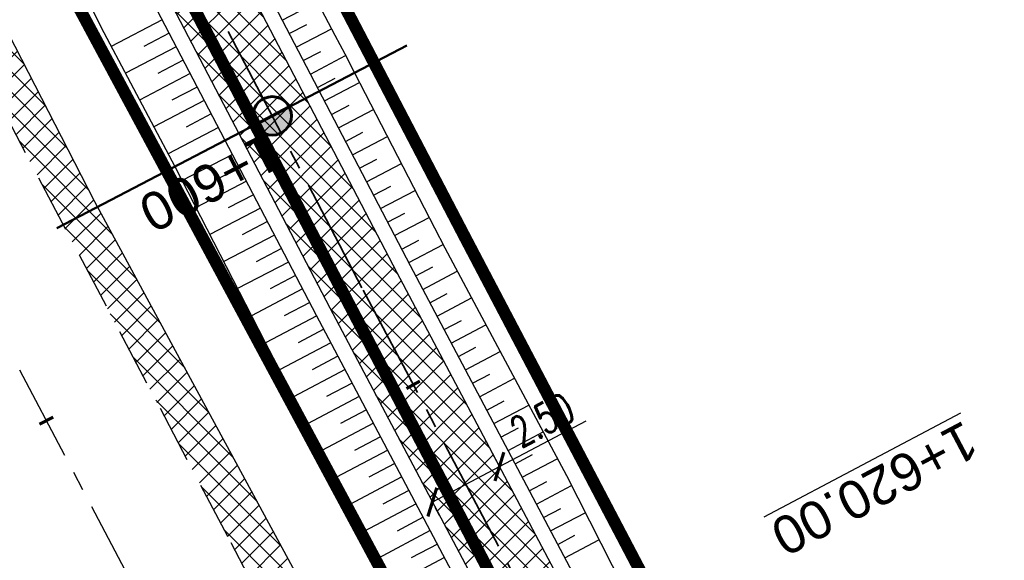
# Model space of a CAD drawing. Header units: metres. Extents: x 7529682 to 7533711, y 5721195 to 5727842.
# Tile 147 of 232: x 7530456 to 7530489, y 5726369 to 5726387. Entities that reach past the tile are written whole.
import ezdxf

# ---------------------------------------------------------------- set-up
doc = ezdxf.new("R2010")
doc.units = ezdxf.units.M
doc.header["$PDMODE"] = 1
doc.header["$PDSIZE"] = 0.3
for name, pattern in [('817-dzialki-09-05-04$0$HIDDEN', [0.375, 0.25, -0.125]), ('ACAD_ISO05W100', [33, 24, -3, 0, -3, 0, -3]), ('CENTER', [50.800000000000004, 31.75, -6.35, 6.35, -6.35]), ('CENTER2', [28.575000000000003, 19.05, -3.175, 3.175, -3.175]), ('HIDDEN', [9.524999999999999, 6.35, -3.175])]:
    doc.linetypes.add(name, pattern=pattern)
for name, color, linetype in [('C-DROGI-SYTUACJA', 7, 'Continuous'), ('C-DROGI-SYTUACJA-ETYKIETY', 7, 'Continuous'), ('D-hatch-pobocza', 131, 'Continuous'), ('D-pobocza', 60, 'Continuous'), ('D-rowy', 160, 'Continuous'), ('D-skarpa', 2, 'Continuous'), ('D-skarpa-kreskowanie', 2, 'Continuous'), ('D-wymiary', 1, 'Continuous')]:
    doc.layers.add(name, color=color, linetype=linetype)
for name, color, linetype, lineweight, true_color in [('D-hatch-ciag-pieszo-rowerowy', 7, 'Continuous', 13, 0xff9f80), ('D-LR-etap-III', 7, '817-dzialki-09-05-04$0$HIDDEN', 50, 0x00008f), ('D-przekroje-pop', 7, 'Continuous', 50, 0x000099)]:
    doc.layers.add(name, color=color, linetype=linetype, lineweight=lineweight, true_color=true_color)
for name, color, linetype, lineweight in [('D-krawędzie', 3, 'Continuous', 30), ('D-obrzeża', 2, 'Continuous', 30), ('D-oś', 10, 'CENTER', 30), ('D-pas-drogowy', 7, 'ACAD_ISO05W100', 50)]:
    doc.layers.add(name, color=color, linetype=linetype, lineweight=lineweight)
doc.layers.add('poprzeczki', color=7, linetype='Continuous', true_color=0x0000c7)
doc.styles.add('DIMTEXT', font='simplex.shx', dxfattribs={"width": 0.7})
doc.styles.get("Standard").update_dxf_attribs({"font": 'arial.ttf'})
doc.dimstyles.new('500', dxfattribs={"dimtxt": 1, "dimasz": 0.6999999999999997, "dimexe": 0.2, "dimexo": 0.5, "dimgap": 0.2, "dimtad": 1, "dimrnd": 0.005, "dimzin": 0, "dimdsep": 46, "dimtxsty": 'DIMTEXT', "dimblk": 'ARCHTICK', "dimcen": 0, "dimclrd": 256, "dimclre": 256, "dimclrt": 2, "dimadec": 5, "dimazin": 0, "dimtfac": 1, "dimtofl": 0, "dimtmove": 0, "dimatfit": 3, "dimfxl": 1, "dimtolj": 1, "dimtzin": 0, "dimlwd": -1, "dimlwe": -1, "dimarcsym": 0})
pattern_1 = [(45, (0, 0), (-0.3367596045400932, 0.3367596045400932), []), (135, (0, 0), (-0.3367596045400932, -0.3367596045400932), [])]

# ---------------------------------------------------------------- blocks, each defined once
blk = doc.blocks.new('_ArchTick')
at = {"color": 0, "linetype": 'ByBlock', "const_width": 0.15}
blk.add_lwpolyline([(-0.5, -0.5), (0.5, 0.5)], dxfattribs=at)
blk = doc.blocks.new('*D63')
at = {"layer": 'D-wymiary', "transparency": 16777216}
for p, q in [((7530472.27082124, 5726372.349981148), (7530475.12921792, 5726373.861276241)), ((7530472.037115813, 5726372.792001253), (7530472.17733907, 5726372.52678919)), ((7530470.060720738, 5726371.181454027), (7530472.27082124, 5726372.349981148)), ((7530470.294426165, 5726370.739433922), (7530470.154202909, 5726371.004645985))]:
    blk.add_line(p, q, dxfattribs=at)
at = {"layer": 'Defpoints', "color": 0, "transparency": 16777216}
for p in [(7530472.27082124, 5726372.349981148), (7530472.27082124, 5726372.349981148), (7530470.060720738, 5726371.181454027)]:
    blk.add_point(p, dxfattribs=at)
at = {"layer": 'D-wymiary', "transparency": 16777216, "xscale": 0.6999999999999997, "yscale": 0.6999999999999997, "zscale": 0.6999999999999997}
for p, rotation in [((7530472.27082124, 5726372.349981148), 27.86636027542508), ((7530470.060720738, 5726371.181454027), 207.8663602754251)]:
    blk.add_blockref('_ArchTick', p, dxfattribs=dict(at, rotation=rotation))
at = {"layer": 'D-wymiary', "color": 2, "transparency": 16777216, "insert": (7530473.682246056, 5726373.88805064), "char_height": 1, "attachment_point": 5, "rotation": 27.866360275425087, "style": 'DIMTEXT'}
blk.add_mtext('\\A1;2.50', dxfattribs=at)
blk = doc.blocks.new('AeccTickLine')
at = {"color": 0, "linetype": 'ByBlock', "lineweight": -2}
blk.add_line((0, 1), (-3.673819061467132e-16, -1), dxfattribs=at)
blk = doc.blocks.new('kilometraz')
at = {"linetype": 'ByBlock', "lineweight": -2}
blk.add_hatch(color=0, dxfattribs=at).paths.add_polyline_path([(0, -0.28125, 0.4142135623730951), (0.28125, 0, 0.4142135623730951), (0, 0.28125)])
at = {"color": 0, "linetype": 'ByBlock', "lineweight": -2}
blk.add_line((0, 0.28125), (0, -0.28125), dxfattribs=at)
blk.add_circle((0, 0), 0.28125, dxfattribs=at)

msp = doc.modelspace()

# ---------------------------------------------------------------- hatches: boundary and pattern name
at = {"layer": 'D-hatch-ciag-pieszo-rowerowy'}
h = msp.add_hatch(dxfattribs=at)
h.set_pattern_fill('ANSI37', color=256, scale=0.15, style=0)
h.set_pattern_definition(pattern_1)
h.paths.add_polyline_path([(7530404.056743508, 5726502.584455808), (7530380.911493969, 5726546.861494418), (7530371.745634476, 5726564.106445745), (7530368.841113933, 5726564.244410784), (7530378.699914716, 5726545.695736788), (7530401.841956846, 5726501.424833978), (7530423.333197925, 5726460.444407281), (7530443.712049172, 5726421.564754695), (7530466.680633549, 5726377.574401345), (7530482.336740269, 5726347.963133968), (7530485.291037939, 5726347.724119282), (7530468.89375299, 5726378.737218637), (7530445.927238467, 5726422.723607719), (7530425.5474649, 5726461.605019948)])
at = {"layer": 'D-hatch-pobocza'}
h = msp.add_hatch(dxfattribs=at)
h.set_pattern_fill('ANSI37', color=256, scale=0.15, style=0)
h.set_pattern_definition(pattern_1)
h.paths.add_polyline_path([(7530484.05, 5726334.34), (7530471.92, 5726357.11), (7530458.95, 5726381.07), (7530447.57, 5726403.23), (7530435.55, 5726425.46), (7530424.34, 5726446.96), (7530408.219999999, 5726477.68), (7530396.719999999, 5726499.26), (7530381.74, 5726527.87), (7530371.44, 5726547.5), (7530359.58, 5726569.81), (7530349.42, 5726588.72), (7530332.29, 5726621.37), (7530323.719999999, 5726638.05), (7530306.54, 5726670.82), (7530298.559999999, 5726686.33), (7530287.259999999, 5726707.54), (7530284.291048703, 5726713.261271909), (7530282.669641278, 5726712.403913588), (7530284.501430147, 5726708.939695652), (7530291.375516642, 5726695.939652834), (7530296.045865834, 5726687.107244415), (7530304.46414878, 5726671.186868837), (7530316.603827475, 5726648.181421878), (7530333.058434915, 5726617.014067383), (7530350.00379698, 5726585.00616126), (7530367.257623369, 5726552.315762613), (7530385.762825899, 5726517.234589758), (7530404.054360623, 5726482.546167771), (7530421.086512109, 5726450.182125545), (7530442.441939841, 5726409.661369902), (7530463.421308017, 5726369.849931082), (7530489.269347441, 5726320.82820421), (7530506.411845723, 5726288.291398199), (7530524.314558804, 5726254.7836642), (7530540.549094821, 5726224.891183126), (7530548.272673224, 5726210.668598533), (7530551.69684983, 5726207.034942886), (7530543.21, 5726222.9), (7530538.34, 5726232.11), (7530533.7, 5726240.35), (7530511.95, 5726280.97), (7530499.24, 5726305.31)])

# ---------------------------------------------------------------- linework, layer by layer
at = {"layer": 'C-DROGI-SYTUACJA', "color": 10, "linetype": 'CENTER2', "lineweight": 35, "ltscale": 0.2}
msp.add_lwpolyline([(7530444.81964382, 5726422.144181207), (7530467.787193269, 5726378.155809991), (7530487.261147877, 5726341.323634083), (7530506.418078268, 5726305.121928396), (7530526.988521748, 5726265.744087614), (7530541.921939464, 5726236.639885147), (7530552.762675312, 5726216.630051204, 0.02043787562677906), (7530554.435858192, 5726213.822058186), (7530562.078000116, 5726202.112839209, -0.02416639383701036), (7530564.031298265, 5726198.778479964), (7530567.391574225, 5726192.349071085, -0.02149457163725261), (7530568.851446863, 5726189.236921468), (7530572.058530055, 5726181.558099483, 0.02253525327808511), (7530573.595798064, 5726178.298612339), (7530581.269449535, 5726163.763813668, 0.09655801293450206), (7530584.871000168, 5726159.294358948), (7530589.549337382, 5726155.353842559, -0.1081082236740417), (7530591.633482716, 5726152.642882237), (7530599.060079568, 5726136.869261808, -0.1935663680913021), (7530599.403975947, 5726130.908749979), (7530599.097438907, 5726129.998316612, 0.2231735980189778), (7530599.582685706, 5726125.774388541), (7530602.576188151, 5726120.930317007, -0.0171909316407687)], format="xyb", dxfattribs=at)
at = {"layer": 'D-krawędzie', "linetype": 'HIDDEN', "ltscale": 0.3}
msp.add_lwpolyline([(7530304.46414878, 5726671.186868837), (7530316.603827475, 5726648.181421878), (7530333.058434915, 5726617.014067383), (7530350.00379698, 5726585.00616126), (7530367.257623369, 5726552.315762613), (7530385.762825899, 5726517.234589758), (7530404.054360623, 5726482.546167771), (7530421.086512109, 5726450.182125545), (7530442.441939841, 5726409.661369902), (7530463.421308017, 5726369.849931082), (7530489.269347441, 5726320.82820421), (7530506.411845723, 5726288.291398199), (7530524.314558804, 5726254.7836642), (7530540.549094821, 5726224.891183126), (7530548.24, 5726210.73)], dxfattribs=at)
at = {"layer": 'D-LR-etap-III', "ltscale": 10, "flags": 128}
msp.add_lwpolyline([(7531750.474471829, 5723895.103125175, 0.4, 0.4, 0), (7531750.505, 5723895.13, 0.4, 0.4, 0), (7531682.71, 5724022.92, 0.4, 0.4, 0), (7531619.177023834, 5724147.203692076, 0.4, 0.4, 0), (7531592.308960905, 5724198.48863389, 0.4, 0.4, 0), (7531553.263875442, 5724272.918564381, 0.4, 0.4, 0), (7531504.019999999, 5724366.79, 0.4, 0.4, 0), (7531482.09, 5724407.62, 0.4, 0.4, 0), (7531412.350402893, 5724541.182759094, 0.4, 0.4, 0), (7531388.463669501, 5724586.929768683, 0.4, 0.4, 0), (7531345.12, 5724669.94, 0.4, 0.4, 0), (7531127.66, 5725081.67, 0.4, 0.4, 0), (7531059.253139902, 5725211.040795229, 0.4, 0.4, 0), (7531008.007244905, 5725307.953830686, 0.4, 0.4, 0), (7530964.181635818, 5725390.835555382, 0.4, 0.4, 0), (7530914.557354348, 5725484.683561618, 0.4, 0.4, 0), (7530865.243241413, 5725577.493975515, 0.4, 0.4, 0), (7530840.085257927, 5725624.058651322, 0.4, 0.4, 0), (7530802.559525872, 5725694.924584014, 0.4, 0.4, 0), (7530755.54, 5725787.51, 0.4, 0.4, 0), (7530708.717810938, 5725876.303221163, 0.4, 0.4, 0), (7530695.12, 5725902.09, 0.4, 0.4, 0), (7530642.91397006, 5726001.07839487, 0.4, 0.4, 0), (7530634.934723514, 5726016.146615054, 0.4, 0.4, 0), (7530610.820000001, 5726061.929999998, 0.4, 0.4, 0), (7530610.820000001, 5726061.929999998, 0.4, 0.4, 0), (7530607.21, 5726063.51, 0.4, 0.4, 0), (7530597.42, 5726080.68, 0.4, 0.4, 0), (7530591.16, 5726088.44, 0.4, 0.4, 0), (7530581.28, 5726107.21, 0.4, 0.4, 0), (7530571.29, 5726130.56, 0.4, 0.4, 0), (7530549.554994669, 5726171.527317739, 0.4, 0.4, 0), (7530531.014309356, 5726206.473807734, 0.4, 0.4, 0), (7530516.461208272, 5726236.016618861, 0.4, 0.4, 0), (7530500.798929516, 5726266.141265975, 0.4, 0.4, 0), (7530491.349999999, 5726283.94, 0.4, 0.4, 0), (7530482.4, 5726303.41, 0.4, 0.4, 0), (7530482.4, 5726303.41, 0.4, 0.4, 0), (7530450.41, 5726357.28, 0.4, 0.4, 0), (7530397.759396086, 5726458.499907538, 0.4, 0.4, 0), (7530334.707815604, 5726583.664702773, 0.4, 0.4, 0), (7530303.939274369, 5726645.167943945, 0.4, 0.4, 0), (7530300.509779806, 5726651.777515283, 0.4, 0.4, 0), (7530289.213532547, 5726671.966724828, 0.4, 0.4, 0), (7530281.54, 5726685.57, 0.4, 0.4, 0), (7530261.37085633, 5726724.163374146, 0.4, 0.4, 0), (7530254.03, 5726738.21, 0.4, 0.4, 0), (7530197.219999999, 5726845.06, 0.4, 0.4, 0), (7530194.71, 5726849.15, 0.4, 0.4, 0), (7530195.92, 5726850.75, 0.4, 0.4, 0), (7530170.546669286, 5726892.961489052, 0.4, 0.4, 0), (7530143.174718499, 5726945.065838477, 0.4, 0.4, 0), (7530105.059999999, 5727018.32, 0.4, 0.4, 0), (7530100.059999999, 5727027.16, 0.4, 0.4, 0), (7530062.318670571, 5727099.625398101, 0.4, 0.4, 0), (7530015.378537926, 5727189.420463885, 0.4, 0.4, 0), (7529983.207960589, 5727250.206596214, 0.4, 0.4, 0), (7529953.284293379, 5727306.74720398, 0.4, 0.4, 0), (7529900.67053443, 5727406.15903814, 0.4, 0.4, 0), (7529890.630239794, 5727425.131178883, 0.4, 0.4, 0), (7529875.155383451, 5727454.426350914, 0.4, 0.4, 0), (7529857.560096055, 5727487.787346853, 0.4, 0.4, 0), (7529835.194401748, 5727530.19312405, 0.4, 0.4, 0), (7529811.740544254, 5727574.662079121, 0.4, 0.4, 0), (7529792.101859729, 5727611.922638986, 0.4, 0.4, 0), (7529768.066117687, 5727657.469613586, 0.4, 0.4, 0), (7529755.210566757, 5727682.131373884, 0.4, 0.4, 0), (7529753.309999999, 5727681.13, 0.4, 0.4, 0), (7529739.21, 5727707.77, 0.4, 0.4, 0), (7529735.394745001, 5727711.251990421, 0.4, 0.4, 0), (7529725.42, 5727730.2, 0.4, 0.4, 0), (7529723.55, 5727729.88, 0.4, 0.4, 0), (7529695.566668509, 5727782.932080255, 0.4, 0.4, 0), (7529717.67971874, 5727794.024357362, 0.4, 0.4, 0), (7529736.274870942, 5727758.647400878, 0.4, 0.4, 0), (7529736.274870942, 5727758.647400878, 0.4, 0.4, 0), (7529744.511003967, 5727750.406106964, 0.4, 0.4, 0), (7529744.511003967, 5727750.406106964, 0.4, 0.4, 0), (7529750.282568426, 5727738.549848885, 0.4, 0.4, 0), (7529777.108510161, 5727687.569424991, 0.4, 0.4, 0), (7529796.51537536, 5727651.329932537, 0.4, 0.4, 0), (7529814.937945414, 5727616.793170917, 0.4, 0.4, 0), (7529839.006722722, 5727572.303976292, 0.4, 0.4, 0), (7529860.617626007, 5727532.509108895, 0.4, 0.4, 0), (7529882.348967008, 5727491.504261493, 0.4, 0.4, 0), (7529904.865139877, 5727449.096370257, 0.4, 0.4, 0), (7529920.747384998, 5727418.884773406, 0.4, 0.4, 0), (7529946.676504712, 5727368.547487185, 0.4, 0.4, 0), (7529972.024701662, 5727320.573310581, 0.4, 0.4, 0), (7529987.740014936, 5727290.153392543, 0.4, 0.4, 0), (7529996.497385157, 5727273.661630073, 0.4, 0.4, 0), (7530017.541471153, 5727234.202689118, 0.4, 0.4, 0), (7530033.053657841, 5727204.864166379, 0.4, 0.4, 0), (7530051.622983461, 5727170.222745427, 0.4, 0.4, 0), (7530069.276612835, 5727137.015751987, 0.4, 0.4, 0), (7530089.385386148, 5727097.533639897, 0.4, 0.4, 0), (7530109.712512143, 5727060.746615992, 0.4, 0.4, 0), (7530136.769722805, 5727011.640131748, 0.4, 0.4, 0), (7530162.446686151, 5726962.743777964, 0.4, 0.4, 0), (7530187.674104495, 5726916.992101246, 0.4, 0.4, 0), (7530207.820739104, 5726879.335323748, 0.4, 0.4, 0), (7530230.625609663, 5726834.518686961, 0.4, 0.4, 0), (7530262.288093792, 5726776.61832811, 0.4, 0.4, 0), (7530277.509672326, 5726760.213143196, 0.4, 0.4, 0), (7530286.036865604, 5726744.106684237, 0.4, 0.4, 0), (7530288.097472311, 5726735.884066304, 0.4, 0.4, 0), (7530290.393870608, 5726725.046963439, 0.4, 0.4, 0), (7530296.17664807, 5726713.582980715, 0.4, 0.4, 0), (7530302.726195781, 5726701.18226779, 0.4, 0.4, 0), (7530325.685047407, 5726657.466383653, 0.4, 0.4, 0), (7530343.243978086, 5726623.648592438, 0.4, 0.4, 0), (7530360.229820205, 5726591.746871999, 0.4, 0.4, 0), (7530383.20855044, 5726548.059469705, 0.4, 0.4, 0), (7530406.017875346, 5726503.605514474, 0.4, 0.4, 0), (7530427.464919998, 5726462.620289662, 0.4, 0.4, 0), (7530447.9278544, 5726424.388014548, 0.4, 0.4, 0), (7530471.126878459, 5726379.920667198, 0.4, 0.4, 0), (7530490.501003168, 5726343.033350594, 0.4, 0.4, 0), (7530509.499458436, 5726306.733076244, 0.4, 0.4, 0), (7530529.890269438, 5726267.244072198, 0.4, 0.4, 0), (7530543.852446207, 5726238.990319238, 0.4, 0.4, 0), (7530554.808897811, 5726218.943990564, 0.4, 0.4, 0), (7530559.027108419, 5726212.223286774, 0.4, 0.4, 0), (7530563.060988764, 5726206.409670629, 0.4, 0.4, 0), (7530566.93354971, 5726200.463543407, 0.4, 0.4, 0), (7530569.771022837, 5726194.901501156, 0.4, 0.4, 0), (7530571.47319415, 5726191.282350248, 0.4, 0.4, 0), (7530572.839142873, 5726188.024533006, 0.4, 0.4, 0), (7530575.295071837, 5726182.034664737, 0.4, 0.4, 0), (7530579.736851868, 5726173.306070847, 0.4, 0.4, 0), (7530583.3, 5726167.41, 0.4, 0.4, 0), (7530593.4, 5726163.33, 0.4, 0.4, 0), (7530598.618375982, 5726155.264489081, 0.4, 0.4, 0), (7530608.258304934, 5726140.497132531, 0.4, 0.4, 0), (7530603.269999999, 5726136.83, 0.4, 0.4, 0), (7530606.53, 5726131.84, 0.4, 0.4, 0), (7530604.239057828, 5726124.21679044, 0.4, 0.4, 0), (7530605.847136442, 5726121.630127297, 0.4, 0.4, 0), (7530608.971611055, 5726116.164124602, 0.4, 0.4, 0), (7530618.114293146, 5726097.791111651, 0.4, 0.4, 0), (7530651.213125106, 5726034.959524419, 0.4, 0.4, 0), (7530670.243741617, 5725998.61095082, 0.4, 0.4, 0), (7530698.075474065, 5725945.952624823, 0.4, 0.4, 0), (7530716.505955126, 5725911.3051464, 0.4, 0.4, 0), (7530735.223454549, 5725875.667401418, 0.4, 0.4, 0), (7530752.504235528, 5725842.154920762, 0.4, 0.4, 0), (7530778.310652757, 5725793.501254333, 0.4, 0.4, 0), (7530797.499961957, 5725756.381811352, 0.4, 0.4, 0), (7530812.518974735, 5725728.28874362, 0.4, 0.4, 0), (7530820.039295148, 5725713.160404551, 0.4, 0.4, 0), (7530822.422446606, 5725710.193574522, 0.4, 0.4, 0), (7530833.154893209, 5725688.800634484, 0.4, 0.4, 0), (7530849.629354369, 5725656.158601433, 0.4, 0.4, 0), (7530867.98290276, 5725621.963939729, 0.4, 0.4, 0), (7530872.629809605, 5725612.88760475, 0.4, 0.4, 0), (7530880.354488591, 5725597.594500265, 0.4, 0.4, 0), (7530883.839446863, 5725593.389159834, 0.4, 0.4, 0), (7530891.782113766, 5725587.763349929, 0.4, 0.4, 0), (7530895.038670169, 5725584.280746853, 0.4, 0.4, 0), (7530897.033644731, 5725580.941110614, 0.4, 0.4, 0), (7530900.951646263, 5725579.945856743, 0.4, 0.4, 0), (7530904.80970798, 5725571.977328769, 0.4, 0.4, 0), (7530903.682362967, 5725568.566434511, 0.4, 0.4, 0), (7530908.900614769, 5725558.844845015, 0.4, 0.4, 0), (7530910.252030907, 5725545.671606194, 0.4, 0.4, 0), (7530912.872986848, 5725538.645543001, 0.4, 0.4, 0), (7530945.278171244, 5725478.464284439, 0.4, 0.4, 0), (7530959.692318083, 5725450.24628822, 0.4, 0.4, 0), (7531002.82670893, 5725368.192370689, 0.4, 0.4, 0), (7531044.703532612, 5725290.314293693, 0.4, 0.4, 0), (7531064.098839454, 5725253.212562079, 0.4, 0.4, 0), (7531083.010253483, 5725216.677517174, 0.4, 0.4, 0), (7531113.013137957, 5725158.465613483, 0.4, 0.4, 0), (7531137.364304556, 5725113.07076138, 0.4, 0.4, 0), (7531150.830830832, 5725086.711759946, 0.4, 0.4, 0), (7531159.745663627, 5725076.640848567, 0.4, 0.4, 0), (7531166.309999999, 5725074.58, 0.4, 0.4, 0), (7531172.29, 5725062.58, 0.4, 0.4, 0), (7531170.589828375, 5725055.605912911, 0.4, 0.4, 0), (7531173.732823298, 5725044.080706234, 0.4, 0.4, 0), (7531215.342008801, 5724964.859648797, 0.4, 0.4, 0), (7531238.054496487, 5724921.684649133, 0.4, 0.4, 0), (7531262.389821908, 5724875.282876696, 0.4, 0.4, 0), (7531295.587160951, 5724811.265731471, 0.4, 0.4, 0), (7531348.487908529, 5724712.362812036, 0.4, 0.4, 0), (7531363.740817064, 5724682.68394264, 0.4, 0.4, 0), (7531366.986905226, 5724675.865317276, 0.4, 0.4, 0), (7531382.541261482, 5724646.110625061, 0.4, 0.4, 0), (7531401.299165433, 5724610.874551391, 0.4, 0.4, 0), (7531428.964837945, 5724558.862274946, 0.4, 0.4, 0), (7531449.111202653, 5724520.397801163, 0.4, 0.4, 0), (7531477.292992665, 5724465.831467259, 0.4, 0.4, 0), (7531500.996290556, 5724421.112506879, 0.4, 0.4, 0), (7531512.121834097, 5724400.549045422, 0.4, 0.4, 0), (7531513.78163794, 5724396.757451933, 0.4, 0.4, 0), (7531526.32, 5724379.39, 0.4, 0.4, 0), (7531566.783642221, 5724302.73628205, 0.4, 0.4, 0), (7531578.579156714, 5724282.774819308, 0.4, 0.4, 0), (7531584.232619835, 5724273.111246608, 0.4, 0.4, 0), (7531590.109283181, 5724263.508189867, 0.4, 0.4, 0), (7531593.027899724, 5724258.771479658, 0.4, 0.4, 0), (7531595.711841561, 5724254.226824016, 0.4, 0.4, 0), (7531601.659976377, 5724243.898197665, 0.4, 0.4, 0), (7531606.097733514, 5724235.986407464, 0.4, 0.4, 0), (7531609.382207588, 5724230.799061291, 0.4, 0.4, 0), (7531611.580260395, 5724227.671180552, 0.4, 0.4, 0), (7531612.707802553, 5724225.86410867, 0.4, 0.4, 0), (7531618.665224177, 5724214.480919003, 0.4, 0.4, 0), (7531619.885522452, 5724212.333950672, 0.4, 0.4, 0), (7531620.931818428, 5724210.787064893, 0.4, 0.4, 0), (7531623.518605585, 5724207.111542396, 0.4, 0.4, 0), (7531626.143926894, 5724203.61306897, 0.4, 0.4, 0), (7531632.022984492, 5724196.485954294, 0.4, 0.4, 0), (7531653.949089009, 5724152.617641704, 0.4, 0.4, 0), (7531656.750690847, 5724143.103797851, 0.4, 0.4, 0), (7531659.61440691, 5724133.254504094, 0.4, 0.4, 0), (7531661.627147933, 5724128.646047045, 0.4, 0.4, 0.01093811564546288), (7531674.314987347, 5724101.43546424, 0.4, 0.4, 0), (7531685.137626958, 5724081.408252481, 0.4, 0.4, 0), (7531692.159945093, 5724066.277333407, 0.4, 0.4, 0), (7531699.662164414, 5724051.388120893, 0.4, 0.4, 0), (7531704.480624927, 5724040.808561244, 0.4, 0.4, 0), (7531704.480624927, 5724040.808561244, 0.4, 0.4, 0), (7531704.401251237, 5724037.368913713, 0.4, 0.4, 0), (7531720.383609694, 5724003.441317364, 0.4, 0.4, 0), (7531728.79890528, 5723986.206298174, 0.4, 0.4, 0), (7531733.237926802, 5723977.192631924, 0.4, 0.4, 0), (7531736.750027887, 5723969.505210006, 0.4, 0.4, 0), (7531737.336143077, 5723968.518916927, 0.4, 0.4, 0), (7531738.285051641, 5723967.699360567, 0.4, 0.4, 0), (7531742.180915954, 5723962.346428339, 0.4, 0.4, 0), (7531744.286141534, 5723958.615526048, 0.4, 0.4, 0), (7531755.393260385, 5723944.192617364, 0.4, 0.4, 0), (7531758.69, 5723936.76, 0.4, 0.4, 0), (7531780.08, 5723929.25, 0.4, 0.4, 0), (7531792.611989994, 5723906.337708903, 0.4, 0.4, 0), (7531792.611989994, 5723906.337708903, 0.4, 0.4, 0), (7531756.962094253, 5723883.055323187, 0.4, 0.4, 0), (7531750.46, 5723895.130000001, 0.4, 0.4, 0), (7531750.46, 5723895.130000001, 0, 0, 0)], format="xyseb", dxfattribs=at)
at = {"layer": 'D-obrzeża'}
for points in [[(7530445.927238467, 5726422.723607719), (7530468.89375299, 5726378.737218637), (7530488.365786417, 5726341.908676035), (7530507.524476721, 5726305.703644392), (7530528.098577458, 5726266.318802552), (7530543.027684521, 5726237.223001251), (7530553.837393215, 5726217.270437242, 0.02043787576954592), (7530555.510576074, 5726214.462444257), (7530563.157820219, 5726202.745407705, -0.0241663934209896), (7530565.111118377, 5726199.411048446), (7530568.325081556, 5726193.261588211, -0.0214945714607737), (7530570.149922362, 5726189.371401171), (7530573.016462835, 5726182.507951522, 0.02253525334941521), (7530574.938047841, 5726178.433592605), (7530582.466790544, 5726164.173268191, 0.1441227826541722), (7530586.406513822, 5726160.126788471), (7530591.401727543, 5726157.316315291, -0.1432658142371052), (7530593.36372415, 5726155.307912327), (7530594.228048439, 5726153.684013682)], [(7530443.712049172, 5726421.564754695), (7530466.680633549, 5726377.574401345), (7530486.156097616, 5726340.739370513), (7530505.311679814, 5726304.540212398), (7530525.878466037, 5726265.169372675), (7530540.816194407, 5726236.056769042), (7530551.687957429, 5726215.989665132, 0.02043787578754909), (7530553.361140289, 5726213.181672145), (7530560.998180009, 5726201.480270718, -0.02416639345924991), (7530562.95147817, 5726198.145911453), (7530566.059636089, 5726192.198894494, -0.02149457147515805), (7530567.884476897, 5726188.308707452), (7530570.753025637, 5726181.440449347, 0.02253525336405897), (7530572.674610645, 5726177.366090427), (7530580.714128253, 5726162.138298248, 0.1015835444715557), (7530584.545960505, 5726157.478765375), (7530584.686263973, 5726157.365285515, -0.1007353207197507), (7530588.494501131, 5726152.75026333), (7530588.874100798, 5726152.037068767)]]:
    msp.add_lwpolyline(points, format="xyb", dxfattribs=at)
at = {"layer": 'D-oś', "ltscale": 0.1}
msp.add_lwpolyline([(7530594.845000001, 5726110.895), (7530540.21, 5726214.45), (7530503.320056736, 5726286.650988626), (7530486.173361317, 5726319.195761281), (7530460.324927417, 5726368.21823651), (7530439.345630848, 5726408.029539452), (7530417.989237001, 5726448.552129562), (7530400.958415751, 5726480.913646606), (7530382.667120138, 5726515.601615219), (7530364.162298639, 5726550.68206594), (7530346.909504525, 5726583.37050876), (7530329.964237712, 5726615.378234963), (7530313.508365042, 5726646.547986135), (7530301.370075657, 5726669.550802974)], dxfattribs=at)
at = {"layer": 'D-pas-drogowy', "ltscale": 0.2, "flags": 128}
msp.add_lwpolyline([(7531633.018560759, 5724182.834272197, 0.4, 0.4, 0), (7531617.558899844, 5724211.608162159, 0.4, 0.4, 0), (7531566.783642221, 5724302.73628205, 0.4, 0.4, 0), (7531538.419082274, 5724356.469679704, 0.4, 0.4, 0), (7531526.32, 5724379.39, 0.4, 0.4, 0), (7531516.102085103, 5724393.607319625, 0.4, 0.4, 0.001485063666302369), (7531513.78037409, 5724396.837773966, 0.4, 0.4, 0), (7531501.87, 5724413.41, 0.4, 0.4, 0), (7531474.926107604, 5724464.507896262, 0.4, 0.4, 0), (7531446.200436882, 5724518.992313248, 0.4, 0.4, 0), (7531424.962185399, 5724559.262257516, 0.4, 0.4, 0), (7531398.444460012, 5724609.565801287, 0.4, 0.4, 0), (7531379.647455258, 5724645.216004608, 0.4, 0.4, 0), (7531365.23, 5724672.56, 0.4, 0.4, 0), (7531341.305752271, 5724717.915356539, 0.4, 0.4, 0), (7531312.899996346, 5724771.788898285, 0.4, 0.4, 0), (7531292.590923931, 5724810.306502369, 0.4, 0.4, 0), (7531259.391619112, 5724873.271351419, 0.4, 0.4, 0), (7531233.740401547, 5724921.922582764, 0.4, 0.4, 0), (7531203.072738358, 5724980.092044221, 0.4, 0.4, 0), (7531173.471398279, 5725036.225177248, 0.4, 0.4, 0), (7531168.269999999, 5725046.09, 0.4, 0.4, 0), (7531172.29, 5725062.58, 0.4, 0.4, 0), (7531166.309999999, 5725074.58, 0.4, 0.4, 0), (7531150.32, 5725079.6, 0.4, 0.4, 0), (7531141.5, 5725096.43, 0.4, 0.4, 0), (7531109.311735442, 5725157.814415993, 0.4, 0.4, 0), (7531086.641300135, 5725201.047918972, 0.4, 0.4, 0), (7531059.198258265, 5725253.383662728, 0.4, 0.4, 0), (7531028.206828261, 5725312.48946212, 0.4, 0.4, 0), (7530999.104694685, 5725367.990143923, 0.4, 0.4, 0), (7530956.247527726, 5725449.724815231, 0.4, 0.4, 0), (7530924.397774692, 5725510.463768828, 0.4, 0.4, 0), (7530897.509999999, 5725561.74, 0.4, 0.4, 0), (7530894.46, 5725566.14, 0.4, 0.4, 0), (7530892.16, 5725570.49, 0.4, 0.4, 0), (7530869.362688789, 5725613.307018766, 0.4, 0.4, 0), (7530861.693971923, 5725627.704613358, 0.4, 0.4, 0), (7530852.74, 5725644.52, 0.4, 0.4, 0), (7530831.509999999, 5725684.2, 0.4, 0.4, 0), (7530811.13, 5725722.52, 0.4, 0.4, 0), (7530792.3476413, 5725757.940652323, 0.4, 0.4, 0), (7530768.03, 5725803.8, 0.4, 0.4, 0), (7530748.768542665, 5725840.178507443, 0.4, 0.4, 0), (7530727.7, 5725879.97, 0.4, 0.4, 0), (7530712.0981582, 5725909.54523909, 0.4, 0.4, 0), (7530693.644105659, 5725944.645156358, 0.4, 0.4, 0), (7530665.702224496, 5725997.538976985, 0.4, 0.4, 0), (7530641.759999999, 5726042.88, 0.4, 0.4, 0), (7530616.5, 5726091.48, 0.4, 0.4, 0), (7530604.628439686, 5726114.319880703, 0.4, 0.4, -0.007762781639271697), (7530602.5, 5726118.43, 0.4, 0.4, 0), (7530603.992037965, 5726123.394821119, 0.4, 0.4, 0), (7530606.53, 5726131.84, 0.4, 0.4, 0), (7530603.269999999, 5726136.83, 0.4, 0.4, 0), (7530593.775620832, 5726151.368713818, 0.4, 0.4, 0), (7530590.202637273, 5726156.84001263, 0.4, 0.4, 0), (7530583.3, 5726167.41, 0.4, 0.4, 0), (7530580.578343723, 5726170.427567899, 0.4, 0.4, 0), (7530575.849999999, 5726175.67, 0.4, 0.4, 0), (7530569.009999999, 5726186.66, 0.4, 0.4, 0), (7530562.555322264, 5726199.189409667, 0.4, 0.4, 0), (7530555.67, 5726211.39, 0.4, 0.4, 0), (7530548.29, 5726224.23, 0.4, 0.4, 0), (7530540.58, 5726237.71, 0.4, 0.4, 0), (7530532.679999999, 5726252.65, 0.4, 0.4, 0), (7530524.059999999, 5726269.35, 0.4, 0.4, 0), (7530502.82, 5726309.91, 0.4, 0.4, 0), (7530488.83, 5726336.63, 0.4, 0.4, 0), (7530466.03, 5726380.16, 0.4, 0.4, 0), (7530438.469999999, 5726432.77, 0.4, 0.4, 0), (7530424.53, 5726459.09, 0.4, 0.4, 0), (7530401.63, 5726502.97, 0.4, 0.4, 0), (7530383.38, 5726538.06, 0.4, 0.4, 0), (7530353.969999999, 5726593.52, 0.4, 0.4, 0), (7530338.469999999, 5726622.74, 0.4, 0.4, 0), (7530322.009999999, 5726653.88, 0.4, 0.4, 0), (7530297.54, 5726700.33, 0.4, 0.4, 0), (7530287.38, 5726719.6, 0.4, 0.4, 0), (7530285.94993921, 5726722.315508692, 0.4, 0.4, 0), (7530280.259999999, 5726733.12, 0.4, 0.4, 0), (7530266.73, 5726758.74, 0.4, 0.4, 0), (7530260.42, 5726770.47, 0.4, 0.4, 0), (7530253.25, 5726783.82, 0.4, 0.4, 0), (7530244.95, 5726799.33, 0.4, 0.4, 0), (7530239.389999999, 5726808.49, 0.4, 0.4, 0), (7530238.29, 5726807.9, 0.4, 0.4, 0), (7530218.11, 5726850.67, 0.4, 0.4, 0), (7530175.906646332, 5726928.168028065, 0.4, 0.4, 0), (7530096.679999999, 5727076.15, 0.4, 0.4, 0), (7530094.679999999, 5727079.89, 0.4, 0.4, 0), (7530064.59693469, 5727135.522637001, 0.4, 0.4, 0), (7530046.730970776, 5727168.8921561, 0.4, 0.4, 0), (7530025.803045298, 5727208.461374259, 0.4, 0.4, 0), (7530012.846501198, 5727232.979315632, 0.4, 0.4, 0), (7529994.15, 5727268.45, 0.4, 0.4, 0), (7529981.670868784, 5727291.93018666, 0.4, 0.4, 0), (7529949.889999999, 5727351.73, 0.4, 0.4, 0), (7529924.75, 5727399.03, 0.4, 0.4, 0), (7529915.515824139, 5727417.099754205, 0.4, 0.4, 0), (7529885.83, 5727475.19, 0.4, 0.4, 0), (7529862.559999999, 5727519.97, 0.4, 0.4, 0), (7529852.984923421, 5727538.191086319, 0.4, 0.4, 0), (7529836.513084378, 5727569.51130111, 0.4, 0.4, 0), (7529815.36890814, 5727609.140983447, 0.4, 0.4, 0), (7529792.795203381, 5727651.247499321, 0.4, 0.4, 0), (7529774.199114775, 5727685.858348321, 0.4, 0.4, 0), (7529746.966026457, 5727736.059440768, 0.4, 0.4, 0), (7529733.92, 5727757.62, 0.4, 0.4, 0), (7529708.607472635, 5727806.388536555, 0.4, 0.4, 0), (7529688.491967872, 5727796.344621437, 0.4, 0.4, 0), (7529723.55, 5727729.88, 0.4, 0.4, 0), (7529725.42, 5727730.2, 0.4, 0.4, 0), (7529735.38, 5727711.28, 0.4, 0.4, 0), (7529739.21, 5727707.77, 0.4, 0.4, 0), (7529753.309999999, 5727681.13, 0.4, 0.4, 0), (7529755.178396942, 5727682.114424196, 0.4, 0.4, 0), (7529792.101859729, 5727611.922638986, 0.4, 0.4, 0), (7529811.740544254, 5727574.662079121, 0.4, 0.4, 0), (7529835.194401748, 5727530.19312405, 0.4, 0.4, 0), (7529857.560096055, 5727487.787346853, 0.4, 0.4, 0), (7529875.155383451, 5727454.426350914, 0.4, 0.4, 0), (7529890.630239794, 5727425.131178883, 0.4, 0.4, 0), (7529900.67053443, 5727406.15903814, 0.4, 0.4, 0), (7529953.284293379, 5727306.74720398, 0.4, 0.4, 0), (7529983.207960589, 5727250.206596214, 0.4, 0.4, 0), (7530015.378537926, 5727189.420463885, 0.4, 0.4, 0), (7530062.318670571, 5727099.625398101, 0.4, 0.4, 0), (7530100.059999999, 5727027.16, 0.4, 0.4, 0), (7530105.059999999, 5727018.32, 0.4, 0.4, 0), (7530143.174718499, 5726945.065838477, 0.4, 0.4, 0), (7530170.546669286, 5726892.961489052, 0.4, 0.4, 0), (7530195.92, 5726850.75, 0.4, 0.4, 0), (7530194.71, 5726849.15, 0.4, 0.4, 0), (7530197.219999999, 5726845.06, 0.4, 0.4, 0), (7530254.03, 5726738.21, 0.4, 0.4, 0), (7530261.37085633, 5726724.163374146, 0.4, 0.4, 0), (7530281.54, 5726685.57, 0.4, 0.4, 0), (7530289.213532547, 5726671.966724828, 0.4, 0.4, 0), (7530300.509779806, 5726651.777515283, 0.4, 0.4, 0), (7530303.939274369, 5726645.167943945, 0.4, 0.4, 0), (7530334.707815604, 5726583.664702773, 0.4, 0.4, 0), (7530397.759396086, 5726458.499907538, 0.4, 0.4, 0), (7530450.41, 5726357.28, 0.4, 0.4, 0), (7530482.4, 5726303.41, 0.4, 0.4, 0), (7530483.687990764, 5726301.003383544, 0.4, 0.4, 0), (7530491.349999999, 5726283.94, 0.4, 0.4, 0), (7530512.67, 5726243.78, 0.4, 0.4, 0), (7530529.429999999, 5726209.46, 0.4, 0.4, 0), (7530571.29, 5726130.56, 0.4, 0.4, 0), (7530581.28, 5726107.21, 0.4, 0.4, 0), (7530591.16, 5726088.44, 0.4, 0.4, 0), (7530597.42, 5726080.68, 0.4, 0.4, 0), (7530607.21, 5726063.51, 0.4, 0.4, 0), (7530610.820000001, 5726061.929999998, 0.4, 0.4, 0), (7530634.934723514, 5726016.146615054, 0.4, 0.4, 0), (7530642.91397006, 5726001.07839487, 0.4, 0.4, 0), (7530695.12, 5725902.09, 0.4, 0.4, 0), (7530708.717810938, 5725876.303221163, 0.4, 0.4, 0), (7530755.54, 5725787.51, 0.4, 0.4, 0), (7530802.559525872, 5725694.924584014, 0.4, 0.4, 0), (7530840.085257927, 5725624.058651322, 0.4, 0.4, 0), (7530865.243241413, 5725577.493975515, 0.4, 0.4, 0), (7530914.557354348, 5725484.683561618, 0.4, 0.4, 0), (7530964.181635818, 5725390.835555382, 0.4, 0.4, 0), (7531008.007244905, 5725307.953830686, 0.4, 0.4, 0), (7531059.253139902, 5725211.040795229, 0.4, 0.4, 0), (7531127.66, 5725081.67, 0.4, 0.4, 0), (7531345.12, 5724669.94, 0.4, 0.4, 0), (7531388.463669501, 5724586.929768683, 0.4, 0.4, 0), (7531412.350402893, 5724541.182759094, 0.4, 0.4, 0), (7531482.09, 5724407.62, 0.4, 0.4, 0), (7531504.019999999, 5724366.79, 0.4, 0.4, 0), (7531519.374444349, 5724337.520497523, 0.4, 0.4, 0), (7531563.748815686, 5724252.931583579, 0.4, 0.4, 0), (7531602.175111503, 5724179.681224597, 0.4, 0.4, 0), (7531619.177023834, 5724147.203692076, 0.4, 0.4, 0), (7531625.038493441, 5724135.63500206, 0.4, 0.4, 0), (7531656.796442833, 5724073.31633882, 0.4, 0.4, 0), (7531675.12, 5724037.36, 0.4, 0.4, 0), (7531682.71, 5724022.92, 0.4, 0.4, 0), (7531705.565196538, 5723979.810545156, 0.4, 0.4, 0), (7531736.605941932, 5723921.261514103, 0.4, 0.4, 0), (7531750.46, 5723895.130000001, 0.4, 0.4, 0), (7531740.769999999, 5723886.56, 0.4, 0.4, 0), (7531732.86, 5723885, 0.4, 0.4, 0), (7531722.179999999, 5723887.77, 0.4, 0.4, 0), (7531729.87, 5723862.17, 0.4, 0.4, 0), (7531742.92, 5723861.93, 0.4, 0.4, 0), (7531763.71, 5723859.52, 0.4, 0.4, 0), (7531768.42, 5723854.12, 0.4, 0.4, 0), (7531787.42, 5723817.97, 0.4, 0.4, 0), (7531795.57, 5723809.82, 0.4, 0.4, 0), (7531816.346897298, 5723819.850397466, 0.4, 0.4, 0), (7531816.346897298, 5723819.850397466, 0.4, 0.4, 0), (7531805.059999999, 5723843.23, 0.4, 0.4, 0), (7531803.61, 5723886.23, 0.4, 0.4, 0), (7531803.61, 5723886.23, 0.4, 0.4, 0), (7531780.08, 5723929.25, 0.4, 0.4, 0), (7531758.69, 5723936.76, 0.4, 0.4, 0), (7531749.3590272, 5723946.412126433, 0.4, 0.4, 0), (7531742.71, 5723953.29, 0.4, 0.4, 0), (7531735.177368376, 5723967.877529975, 0.4, 0.4, 0), (7531722.37, 5723992.68, 0.4, 0.4, 0), (7531705.041669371, 5724030.885563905, 0.4, 0.4, 0), (7531699.469999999, 5724043.17, 0.4, 0.4, 0), (7531692.69, 5724058.11, 0.4, 0.4, 0), (7531679.672010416, 5724084.016803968, 0.4, 0.4, 0), (7531674.55, 5724094.21, 0.4, 0.4, 0), (7531666.633166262, 5724114.002855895, 0.4, 0.4, 0), (7531649, 5724153.82, 0.4, 0.4, 0), (7531641.49, 5724149.34, 0.4, 0.4, 0), (7531626.04, 5724179.34, 0.4, 0.4, 0), (7531633.03, 5724182.84, 0, 0, 0)], format="xyseb", dxfattribs=at)
at = {"layer": 'D-pobocza'}
msp.add_lwpolyline([(7530548.272673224, 5726210.668598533), (7530551.69684983, 5726207.034942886), (7530543.21, 5726222.9), (7530538.34, 5726232.11), (7530533.7, 5726240.35), (7530511.95, 5726280.97), (7530499.24, 5726305.31), (7530484.05, 5726334.34), (7530471.92, 5726357.11), (7530458.95, 5726381.07), (7530447.57, 5726403.23), (7530435.55, 5726425.46), (7530424.34, 5726446.96), (7530408.219999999, 5726477.68), (7530396.719999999, 5726499.26), (7530381.74, 5726527.87), (7530371.44, 5726547.5), (7530359.58, 5726569.81), (7530349.42, 5726588.72), (7530332.29, 5726621.37), (7530323.719999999, 5726638.05), (7530306.54, 5726670.82)], dxfattribs=at)
for points in [[(7530324.032388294, 5726655.813713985), (7530341.471974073, 5726622.699070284), (7530358.390317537, 5726590.298920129), (7530381.35380982, 5726547.094645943), (7530404.499700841, 5726502.816380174), (7530425.990268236, 5726461.837237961), (7530446.370276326, 5726422.955378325), (7530469.336376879, 5726378.969782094), (7530488.807806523, 5726342.142381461), (7530507.967036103, 5726305.936330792), (7530528.542599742, 5726266.548688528), (7530543.469982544, 5726237.456247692), (7530554.277020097, 5726217.508614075, 0.02043787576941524), (7530555.92928817, 5726214.735721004), (7530563.576532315, 5726203.018684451, -0.0241663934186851), (7530565.554246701, 5726199.642645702), (7530568.768209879, 5726193.493185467, -0.02149457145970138), (7530570.611299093, 5726189.564096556), (7530573.477839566, 5726182.700646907, 0.0225352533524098), (7530575.380208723, 5726178.66703158), (7530582.908951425, 5726164.406707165)], [(7530320.935591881, 5726654.182808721), (7530338.372316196, 5726621.073598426), (7530355.293739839, 5726588.667549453), (7530378.257598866, 5726545.462585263), (7530401.398999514, 5726501.192909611), (7530422.890394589, 5726460.212189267), (7530443.269011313, 5726421.332984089), (7530466.238009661, 5726377.341837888), (7530485.714077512, 5726340.505665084), (7530504.869120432, 5726304.307525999), (7530525.434443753, 5726264.9394867), (7530540.373896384, 5726235.823522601), (7530551.248330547, 5726215.751488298, 0.02043787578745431), (7530552.942428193, 5726212.908395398), (7530560.579467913, 5726201.206993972, -0.02416639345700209), (7530562.508349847, 5726197.914314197), (7530565.616507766, 5726191.967297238, -0.02149457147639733), (7530567.423100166, 5726188.116012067), (7530570.291648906, 5726181.247753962, 0.02253525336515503), (7530572.232449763, 5726177.132651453), (7530572.778585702, 5726176.098205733)]]:
    msp.add_lwpolyline(points, format="xyb", dxfattribs=at)
at = {"layer": 'D-przekroje-pop', "extrusion": (-0.4628367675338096, 0.8864435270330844, 0), "elevation": 1590739.959546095}
msp.add_lwpolyline([(-9325717.780799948, 0), (-9325712.780799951, 0), (-9325704.780799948, 0)], dxfattribs=at)
at = {"layer": 'D-rowy', "linetype": 'HIDDEN', "ltscale": 0.1, "const_width": 0.4, "flags": 128}
msp.add_lwpolyline([(7530551.499172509, 5726212.266704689), (7530543.596747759, 5726226.236200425), (7530531.122140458, 5726249.920489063), (7530513.079232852, 5726284.071746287), (7530493.258053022, 5726321.227384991), (7530474.306713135, 5726357.906968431), (7530450.222123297, 5726402.719503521), (7530429.96750982, 5726441.4535147), (7530407.859108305, 5726483.738318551), (7530388.274906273, 5726520.930796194), (7530367.427952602, 5726560.808648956), (7530342.591333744, 5726608.109324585), (7530323.481608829, 5726644.276261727), (7530301.726796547, 5726686.325455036), (7530278.863028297, 5726729.804599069), (7530276.237700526, 5726736.773394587), (7530276.237700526, 5726736.773394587)], dxfattribs=at)
at = {"layer": 'D-skarpa', "linetype": 'Continuous'}
msp.add_lwpolyline([(7530446.65765741, 5726425.202170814, 0.0005304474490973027), (7530467.502333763, 5726385.315638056), (7530469.793794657, 5726380.871556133), (7530470.470837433, 5726379.557015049), (7530472.123183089, 5726376.465067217), (7530474.475080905, 5726372.052714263), (7530476.742451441, 5726367.595669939), (7530479.075686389, 5726363.173449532), (7530481.419165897, 5726358.756645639), (7530483.74261229, 5726354.329249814), (7530486.058620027, 5726349.897921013), (7530489.836629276, 5726342.685345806), (7530490.698818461, 5726341.040747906), (7530506.95003181, 5726310.042099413), (7530508.828643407, 5726306.397532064), (7530509.203294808, 5726305.561500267), (7530511.354587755, 5726301.044190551), (7530529.219069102, 5726266.909294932)], format="xyb", dxfattribs=at)
msp.add_lwpolyline([(7530456.996166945, 5726391.111111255), (7530459.239949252, 5726386.642135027), (7530461.585917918, 5726382.226513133), (7530464.545598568, 5726376.463283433), (7530466.183560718, 5726373.324662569), (7530468.496984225, 5726368.89196743), (7530471.095242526, 5726364.609870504), (7530475.826737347, 5726355.799809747), (7530478.179897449, 5726351.388124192), (7530484.35131314, 5726339.785142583), (7530485.224908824, 5726338.144107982), (7530503.59840871, 5726303.629838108), (7530504.009067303, 5726302.848107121), (7530520.287371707, 5726271.863860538)], dxfattribs=at)
at = {"layer": 'D-skarpa-kreskowanie', "linetype": 'Continuous'}
for p, q in [((7530465.117720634, 5726387.049521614, 107.707780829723), (7530466.27803026, 5726387.655351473, 106.8351043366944)), ((7530461.161794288, 5726387.064009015, 107.5784051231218), (7530459.481834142, 5726386.186855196, 106.3148960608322)), ((7530465.349139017, 5726386.60629985, 107.7076115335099), (7530465.929492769, 5726386.909318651, 107.2711236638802)), ((7530465.580557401, 5726386.163078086, 107.7074422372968), (7530466.741662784, 5726386.769323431, 106.8341672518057)), ((7530461.393212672, 5726386.620787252, 107.5782358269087), (7530460.55482184, 5726386.18304013, 106.9476765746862)), ((7530461.624631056, 5726386.177565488, 107.5780665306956), (7530459.951027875, 5726385.303730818, 106.3193385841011)), ((7530461.85604944, 5726385.734343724, 107.5778972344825), (7530461.020837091, 5726385.298256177, 106.9497285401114)), ((7530465.811975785, 5726385.719856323, 107.7072729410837), (7530466.392727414, 5726386.023082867, 107.2704858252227)), ((7530466.043394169, 5726385.27663456, 107.7071036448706), (7530467.205295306, 5726385.883295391, 106.8332301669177)), ((7530462.087467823, 5726385.291121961, 107.5777279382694), (7530460.420221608, 5726384.42060644, 106.3237811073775)), ((7530466.274812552, 5726384.833412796, 107.7069343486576), (7530466.855962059, 5726385.136847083, 107.2698479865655)), ((7530462.318886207, 5726384.847900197, 107.5775586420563), (7530461.486852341, 5726384.413472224, 106.9517805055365)), ((7530466.506230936, 5726384.390191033, 107.7067650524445), (7530467.667008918, 5726384.996265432, 106.8337363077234)), ((7530462.550304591, 5726384.404678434, 107.5773893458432), (7530460.889415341, 5726383.537482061, 106.3282236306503)), ((7530466.73764932, 5726383.946969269, 107.7065957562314), (7530467.316902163, 5726384.249413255, 107.2709358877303)), ((7530466.969067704, 5726383.503747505, 107.7064264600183), (7530468.125301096, 5726384.107449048, 106.8368157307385)), ((7530462.781722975, 5726383.96145667, 107.5772200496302), (7530461.952867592, 5726383.528688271, 106.9538324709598)), ((7530463.013141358, 5726383.518234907, 107.5770507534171), (7530461.358609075, 5726382.654357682, 106.3326661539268)), ((7530467.200486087, 5726383.060525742, 107.7062571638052), (7530467.777466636, 5726383.3617833, 107.272306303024)), ((7530467.431904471, 5726382.617303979, 107.7060878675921), (7530468.583593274, 5726383.218632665, 106.839895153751)), ((7530463.244559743, 5726383.075013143, 107.576881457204), (7530462.418786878, 5726382.643854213, 106.9558122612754)), ((7530463.475978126, 5726382.63179138, 107.5767121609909), (7530461.821432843, 5726381.767907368, 106.3323177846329)), ((7530463.707396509, 5726382.188569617, 107.5765428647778), (7530462.878624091, 5726381.755844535, 106.9532176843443)), ((7530467.663322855, 5726382.174082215, 107.705918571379), (7530468.238031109, 5726382.474153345, 107.2736767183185)), ((7530467.894741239, 5726381.730860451, 107.7057492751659), (7530469.041885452, 5726382.329816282, 106.8429745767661)), ((7530463.938814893, 5726381.745347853, 107.5763735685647), (7530462.278270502, 5726380.87833154, 106.327467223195)), ((7530468.126159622, 5726381.287638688, 107.7055799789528), (7530468.698595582, 5726381.586523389, 107.2750471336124)), ((7530464.170233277, 5726381.302126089, 107.5762042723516), (7530463.338461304, 5726380.867834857, 106.9506231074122)), ((7530468.357578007, 5726380.844416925, 107.7054106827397), (7530469.50017763, 5726381.440999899, 106.8460539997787)), ((7530464.401651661, 5726380.858904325, 107.5760349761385), (7530462.73510816, 5726379.988755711, 106.3226166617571)), ((7530468.58899639, 5726380.401195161, 107.7052413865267), (7530469.159160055, 5726380.698893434, 107.2764175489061)), ((7530468.820414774, 5726379.957973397, 107.7050720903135), (7530469.958323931, 5726380.552107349, 106.849243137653)), ((7530464.633070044, 5726380.415682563, 107.5758656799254), (7530463.798298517, 5726379.97982518, 106.9480285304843)), ((7530464.864488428, 5726379.972460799, 107.5756963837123), (7530463.191945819, 5726379.099179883, 106.3177661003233)), ((7530469.051833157, 5726379.514751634, 107.7049027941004), (7530469.619550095, 5726379.811172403, 107.2779191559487)), ((7530469.283251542, 5726379.071529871, 107.7047334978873), (7530470.416210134, 5726379.663078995, 106.8526278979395)), ((7530465.095906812, 5726379.529239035, 107.5755270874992), (7530464.25813573, 5726379.091815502, 106.9454339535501)), ((7530465.327325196, 5726379.086017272, 107.5753577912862), (7530463.648783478, 5726378.209604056, 106.3129155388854)), ((7530469.516413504, 5726378.629224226, 107.7045638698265), (7530470.081786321, 5726378.928148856, 107.2781831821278)), ((7530465.558743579, 5726378.642795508, 107.5751884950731), (7530464.717972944, 5726378.203805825, 106.9428393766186)), ((7530469.750121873, 5726378.187205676, 107.7043941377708), (7530470.882822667, 5726378.786088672, 106.8501595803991)), ((7530465.790161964, 5726378.199573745, 107.5750191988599), (7530464.105621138, 5726377.320028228, 106.3080649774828)), ((7530469.983830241, 5726377.745187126, 107.7042244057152), (7530470.55115822, 5726378.045145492, 107.2763705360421)), ((7530466.021580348, 5726377.756351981, 107.5748499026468), (7530465.177810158, 5726377.315796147, 106.9402447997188)), ((7530470.217538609, 5726377.303168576, 107.7040546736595), (7530471.354149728, 5726377.904119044, 106.8468737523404)), ((7530466.253167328, 5726377.313218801, 107.5746806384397), (7530464.567232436, 5726376.421829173, 106.3032107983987)), ((7530470.451246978, 5726376.861150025, 107.7038849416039), (7530471.020530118, 5726377.162142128, 107.2745578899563)), ((7530470.684955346, 5726376.419131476, 107.7037152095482), (7530471.825476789, 5726377.022149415, 106.8435879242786)), ((7530466.486869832, 5726376.87119715, 107.5745117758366), (7530465.642717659, 5726376.424875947, 106.9378848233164)), ((7530466.720572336, 5726376.4291755, 107.5743429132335), (7530465.029898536, 5726375.535280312, 106.2993049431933)), ((7530470.918663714, 5726375.977112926, 107.7035454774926), (7530471.489902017, 5726376.279138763, 107.2727452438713)), ((7530471.152369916, 5726375.53509323, 107.7033760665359), (7530472.296454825, 5726376.139995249, 106.8405630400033)), ((7530466.954274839, 5726375.987153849, 107.5741740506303), (7530466.107753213, 5726375.539579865, 106.9357630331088)), ((7530467.187977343, 5726375.545132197, 107.5740051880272), (7530465.492564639, 5726374.648731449, 106.2953990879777)), ((7530471.386075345, 5726375.093073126, 107.7032067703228), (7530471.958859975, 5726375.39591654, 107.2712405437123)), ((7530467.421679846, 5726375.103110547, 107.5738363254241), (7530466.572788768, 5726374.654283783, 106.9336412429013)), ((7530471.619780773, 5726374.651053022, 107.7030374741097), (7530472.766834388, 5726375.257524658, 106.8379855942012)), ((7530467.65538235, 5726374.661088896, 107.573667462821), (7530465.955230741, 5726373.762182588, 106.2914932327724)), ((7530471.853486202, 5726374.209032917, 107.7028681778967), (7530472.427755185, 5726374.51266114, 107.2697825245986)), ((7530472.08719163, 5726373.767012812, 107.7026988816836), (7530473.237213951, 5726374.375054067, 106.8354081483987)), ((7530467.889084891, 5726374.219067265, 107.5734985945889), (7530467.037824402, 5726373.768987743, 106.9315194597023)), ((7530468.12279032, 5726373.777047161, 107.5733292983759), (7530466.417906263, 5726372.875638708, 106.2875889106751)), ((7530472.320897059, 5726373.324992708, 107.7025295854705), (7530472.896650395, 5726373.62940574, 107.2683245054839)), ((7530472.554602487, 5726372.882972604, 107.7023602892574), (7530473.707593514, 5726373.492583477, 106.8328307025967)), ((7530468.356495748, 5726373.335027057, 107.5731600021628), (7530467.50287218, 5726372.883698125, 106.9293987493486)), ((7530468.590201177, 5726372.893006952, 107.5729907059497), (7530466.880590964, 5726371.98909968, 106.2836860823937)), ((7530468.823906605, 5726372.450986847, 107.5728214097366), (7530467.967919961, 5726371.998408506, 106.9272780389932)), ((7530472.788307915, 5726372.440952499, 107.7021909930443), (7530473.365545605, 5726372.746150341, 107.2668664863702)), ((7530473.022013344, 5726371.998932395, 107.7020216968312), (7530474.177973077, 5726372.610112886, 106.8302532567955)), ((7530469.057612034, 5726372.008966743, 107.5726521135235), (7530467.343275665, 5726371.102560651, 106.279783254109)), ((7530473.255718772, 5726371.556912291, 107.7018524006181), (7530473.834440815, 5726371.862894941, 107.2654084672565)), ((7530469.291317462, 5726371.566946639, 107.5724828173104), (7530468.432967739, 5726371.113118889, 106.9251573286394)), ((7530473.489424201, 5726371.114892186, 107.701683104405), (7530474.642125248, 5726371.724349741, 106.8323722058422)), ((7530469.52502289, 5726371.124926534, 107.5723135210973), (7530467.805960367, 5726370.216021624, 106.2758804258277)), ((7530473.723129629, 5726370.672872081, 107.701513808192), (7530474.295995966, 5726370.975758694, 107.2694859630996)), ((7530473.956835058, 5726370.230851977, 107.7013445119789), (7530475.095599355, 5726370.832940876, 106.8425440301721)), ((7530469.758728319, 5726370.68290643, 107.5721442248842), (7530468.898015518, 5726370.22782927, 106.9230366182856)), ((7530469.992433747, 5726370.240886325, 107.5719749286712), (7530468.268645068, 5726369.329482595, 106.271977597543)), ((7530474.190540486, 5726369.788831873, 107.7011752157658), (7530474.756438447, 5726370.088034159, 107.2744025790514)), ((7530474.424245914, 5726369.346811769, 107.7010059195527), (7530475.549073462, 5726369.941532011, 106.852715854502)), ((7530470.226139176, 5726369.798866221, 107.5718056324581), (7530469.363248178, 5726369.342637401, 106.9210553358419)), ((7530470.459844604, 5726369.356846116, 107.571636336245), (7530468.76018301, 5726368.45819889, 106.2898344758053))]:
    msp.add_line(p, q, dxfattribs=at)

# ---------------------------------------------------------------- block references
at = {"layer": 'C-DROGI-SYTUACJA-ETYKIETY', "color": 2, "linetype": 'Continuous', "lineweight": 60, "xscale": 0.25, "yscale": 0.25, "zscale": 0.25, "rotation": 297.7878112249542}
msp.add_blockref('AeccTickLine', (7530457.349781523, 5726373.864013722), dxfattribs=at)
at = {"layer": 'poprzeczki', "color": 10, "linetype": 'Continuous', "lineweight": 60, "xscale": 2.249999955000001, "yscale": 2.249999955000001, "zscale": 2.249999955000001, "rotation": 297.5703109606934}
msp.add_blockref('kilometraz', (7530464.788646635, 5726383.898746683), dxfattribs=at)
at = {"layer": 'poprzeczki', "color": 2, "linetype": 'Continuous', "lineweight": 60, "xscale": 0.2499999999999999, "yscale": 0.2499999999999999, "zscale": 0.2499999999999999, "rotation": 297.8663604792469}
msp.add_blockref('AeccTickLine', (7530469.433121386, 5726375.042774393), dxfattribs=at)

# ---------------------------------------------------------------- texts
at = {"layer": 'C-DROGI-SYTUACJA-ETYKIETY', "color": 2}
msp.add_text('1+600', height=1.25, rotation=207.5703109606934, dxfattribs=at).set_placement((7530464.629794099, 5726383.392766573))
at = {"layer": 'D-przekroje-pop', "lineweight": 30}
msp.add_text('%%U1+620.00', height=1.25, rotation=207.8663604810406, dxfattribs=at).set_placement((7530487.578778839, 5726373.890651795))

# ---------------------------------------------------------------- dimensions: what is measured, and where the dimension line sits
at = {"layer": 'D-wymiary'}
dim = msp.add_aligned_dim(p1=(7530470.060720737, 5726371.181454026), p2=(7530472.27082124, 5726372.349981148), distance=0, dimstyle='500', dxfattribs=at)
dim.commit()
dim.dimension.update_dxf_attribs({"geometry": '*D63', "text_midpoint": (7530473.682246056, 5726373.88805064)})

doc.saveas('drawing.dxf')
